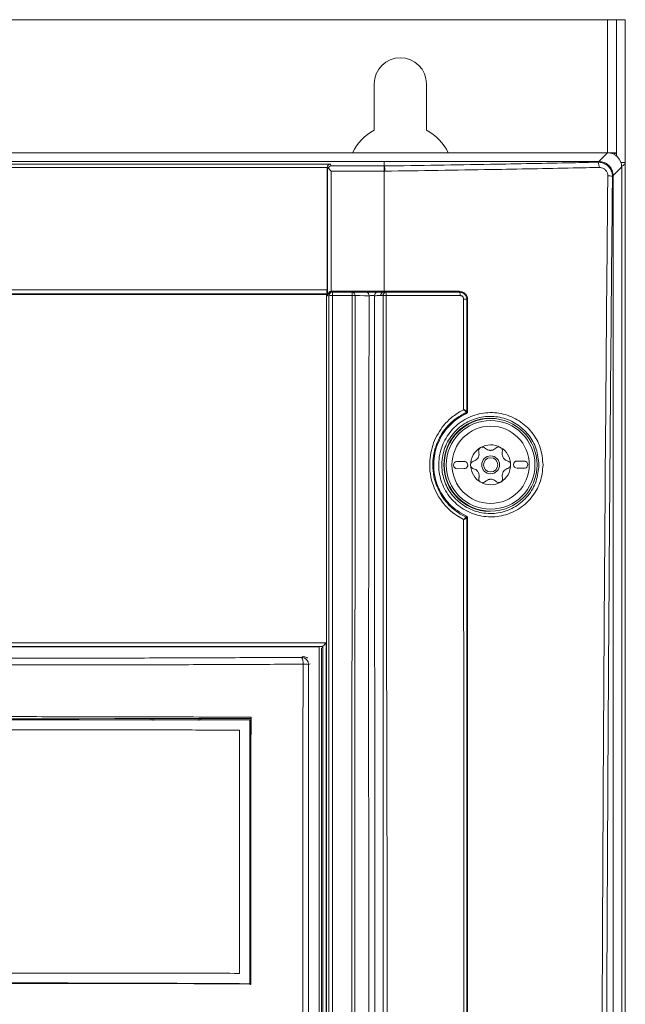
# Model space of a CAD drawing. Header units: millimetres. Extents: x 59 to 833, y 56 to 506.
# Tile 30 of 34: x 413 to 498, y 369 to 506. Entities that reach past the tile are written whole.
import ezdxf

# ---------------------------------------------------------------- set-up
doc = ezdxf.new("R2010")
doc.units = ezdxf.units.MM
doc.header["$LTSCALE"] = 2

msp = doc.modelspace()

# ---------------------------------------------------------------- linework, layer by layer
at = {"color": 7, "linetype": 'Continuous', "lineweight": 15}
for p, q in [((495.03, 506.5), (327, 506.5)), ((496.3, 506.5), (495.03, 506.5)), ((497.52, 506.5), (496.3, 506.5)), ((496.3, 506.5), (496.3, 487.85)), ((497.52, 506.5), (497.52, 486.5)), ((462.36, 497.5), (462.36, 491.04)), ((469.68, 491.04), (469.68, 497.5)), ((495.03, 487.85), (327, 487.85)), ((493.83, 486.65), (495.03, 487.85)), ((496.3, 487.85), (495.03, 487.85)), ((496.3, 487.4), (496.3, 487.85)), ((463.77, 486.65), (358.27, 486.65)), ((365.8, 486.25), (456.23, 486.25)), ((455.76, 485.79), (366.28, 485.79)), ((455.75, 468.64), (455.75, 485.7)), ((455.81, 485.48), (455.75, 485.7)), ((456.23, 486.25), (456.3, 486.01)), ((456.3, 486.01), (463.72, 486.01)), ((463.72, 486.01), (463.77, 486.01)), ((493.83, 486.65), (463.77, 486.65)), ((497.02, 485.87), (495.82, 484.67)), ((496.92, 486.5), (497.52, 486.5)), ((497.02, 256.22), (497.02, 485.87)), ((497.52, 486.5), (497.52, 76.5)), ((463.77, 485.28), (456.31, 485.28)), ((463.77, 468.45), (463.77, 485.28)), ((463.86, 485.28), (463.77, 485.28)), ((463.77, 485.28), (463.77, 485.28)), ((495.82, 484.67), (495.81, 484.82)), ((495.82, 256.22), (495.82, 484.67)), ((366.29, 468.64), (455.75, 468.64)), ((455.73, 468.11), (366.3, 468.11)), ((455.69, 468), (366.35, 468)), ((455.69, 468), (455.73, 468.11)), ((455.69, 307.15), (455.69, 468)), ((456, 467.84), (455.82, 467.81)), ((456, 307.65), (456, 467.84)), ((456.43, 468.33), (456.27, 468.31)), ((456.32, 468.45), (456.35, 468.45)), ((456.35, 468.45), (463.77, 468.45)), ((456.5, 467.86), (456.5, 468.34)), ((456.5, 468.34), (459.28, 468.34)), ((456.5, 467.86), (456.5, 307.68)), ((459.28, 467.86), (456.5, 467.86)), ((459.2, 307.68), (459.28, 467.86)), ((459.28, 467.86), (459.28, 468.34)), ((463.01, 468.32), (462.78, 468.32)), ((463.01, 468.32), (463.54, 468.33)), ((463.6, 467.85), (463.27, 467.85)), ((463.64, 468.33), (463.53, 468.33)), ((463.77, 468.45), (463.77, 468.45)), ((463.97, 468.33), (474.31, 468.32)), ((475.23, 451.49), (475.23, 451.49)), ((475.31, 451.63), (475.31, 451.63)), ((475.31, 451.62), (475.31, 451.62)), ((478.46, 450.64), (478.46, 450.7)), ((474.95, 444.62), (473.95, 444.61)), ((483.35, 444.68), (482.35, 444.68)), ((473.96, 443.61), (474.96, 443.62)), ((482.36, 443.68), (483.36, 443.68)), ((478.46, 437.6), (478.46, 437.65)), ((475.23, 436.81), (475.23, 436.81)), ((366.4, 419.21), (455.64, 419.21)), ((455.14, 418.68), (366.9, 418.68)), ((454.65, 418.67), (367.41, 418.66)), ((454.65, 307.93), (454.65, 418.67)), ((455.14, 418.68), (455.08, 418.53)), ((455.14, 307.46), (455.14, 418.68)), ((455.64, 419.21), (455.64, 307.34)), ((431.06, 408.61), (431.06, 408.61)), ((431.06, 408.43), (431.06, 408.61)), ((431.39, 408.32), (431.39, 408.61)), ((437.79, 408.63), (437.79, 408.34)), ((438.06, 408.63), (438.06, 408.62)), ((438.06, 408.62), (438.06, 408.43)), ((444.95, 408.43), (445, 408.36)), ((445.11, 408.79), (445.08, 408.64)), ((443.49, 372.92), (443.5, 406.99)), ((443.5, 406.99), (443.49, 372.91)), ((443.5, 406.99), (443.5, 406.99)), ((444.93, 371.47), (444.98, 371.29))]:
    msp.add_line(p, q, dxfattribs=at)
at = {"color": 8, "linetype": 'Continuous', "lineweight": 15}
for p, q in [((495.03, 506.5), (495.03, 487.85)), ((456.35, 468.45), (456.35, 468.32)), ((472.69, 468.45), (474.29, 468.45)), ((454.98, 307.75), (454.98, 418.53)), ((452.18, 417.18), (452.39, 417.29)), ((453.39, 416.29), (453.17, 416.18))]:
    msp.add_line(p, q, dxfattribs=at)
at = {"color": 7, "linetype": 'Continuous', "lineweight": 15, "flags": 128}
for points in [[(463.77, 486.65), (463.77, 486.28), (463.77, 486.01)], [(493.72, 486.54), (493.73, 486.56), (493.78, 486.61), (493.83, 486.65)], [(495.82, 484.67), (495.77, 484.62), (495.72, 484.57)], [(459.28, 468.34), (459.71, 468.33), (460.39, 468.33), (461.1, 468.32), (461.25, 468.32)], [(461.64, 467.84), (461.01, 467.84), (460.34, 467.85), (460.09, 467.85), (459.67, 467.85)], [(391.06, 408.6), (396.06, 408.59), (401.06, 408.59), (406.06, 408.58), (411.06, 408.58), (416.06, 408.59), (421.06, 408.59), (426.06, 408.6), (431.06, 408.61)], [(431.06, 408.61), (431.94, 408.62), (432.81, 408.62), (433.69, 408.62), (434.56, 408.62), (435.44, 408.62), (436.31, 408.63), (437.19, 408.63), (438.06, 408.63)], [(438.06, 408.62), (438.94, 408.63), (439.82, 408.63), (440.69, 408.63), (441.57, 408.63), (442.45, 408.64), (443.32, 408.64), (444.2, 408.64), (445.08, 408.64)], [(445, 408.36), (445, 397.05), (444.99, 385.73), (444.98, 371.29)], [(445.08, 408.64), (445.07, 397.39), (445.06, 386.13), (445.06, 371.37)]]:
    msp.add_lwpolyline(points, dxfattribs=at)
at = {"color": 8, "linetype": 'Continuous', "lineweight": 15, "flags": 128}
msp.add_lwpolyline([(459.67, 467.85), (459.67, 466.85), (459.67, 462.86)], dxfattribs=at)
at = {"color": 7, "linetype": 'Continuous', "lineweight": 15}
for radius in [6.5, 6.21, 5.41, 1.25, 1]:
    msp.add_circle((478.66, 444.15), radius, dxfattribs=at)
for centre, radius, start, end in [((466.02, 497.5), 3.66, 0, 180), ((466.02, 484.5), 7.5, 119.2251, 153.4227), ((466.02, 484.5), 7.5, 26.5773, 60.7749), ((492.42, 485.91), 1.44, 355.8389, 25.8979), ((495.15, 482), 2.63, 77.4734, 91.7859), ((456.38, 465.46), 2.41, 87.1708, 99.0901), ((456.5, 467.84), 0.5, 90, 98.0595), ((459.22, 467.89), 0.448, 355.12, 82.3278), ((459.31, 461.77), 6.1, 86.6104, 90.2466), ((461.19, 467.88), 0.449, 354.8308, 82.2703), ((462.85, 467.88), 0.446, 98.3869, 185.4361), ((463.71, 467.89), 0.444, 98.3251, 184.9997), ((464.04, 467.89), 0.444, 98.2977, 184.8446), ((463.97, 462.8), 5.07, 89.3229, 94.2432), ((463, 467.98), 1.03, 353.9048, 19.9762), ((474.56, 468.41), 0.264, 172.8649, 203.792), ((473.5, 467.97), 0.884, 352.9041, 23.6362), ((474.98, 465.93), 1.44, 76.5303, 93.896), ((475.42, 467.72), 0.43, 256.5265, 273.8789), ((475.17, 451.63), 0.148, 295.5803, 359.8539), ((475.17, 451.62), 0.15, 295.0495, 0.0024), ((475.41, 452.07), 0.462, 257.5424, 273.6371), ((478.66, 444.15), 6.55, 91.7491, 268.2509), ((478.66, 444.15), 2.8, 60.4448, 120.4448), ((478.66, 444.15), 2.8, 120.4448, 180.4448), ((478.66, 444.15), 2.03, 87.9537, 92.9359), ((478.63, 447.24), 1.07, 265.6952, 275.1944), ((478.66, 444.15), 2.8, 0.4448, 60.4448), ((473.96, 444.11), 0.5, 90.4448, 270.4448), ((474.96, 444.12), 0.5, 270.4448, 90.4448), ((478.66, 444.15), 2.8, 180.4448, 240.4448), ((478.66, 444.15), 2.03, 147.9537, 152.9359), ((475.97, 445.67), 1.07, 325.6952, 335.1944), ((478.66, 444.15), 2.8, 300.4448, 0.4448), ((478.66, 444.15), 2.03, 27.9537, 32.9359), ((481.32, 445.71), 1.07, 205.6952, 215.1944), ((482.36, 444.18), 0.5, 90.4448, 270.4448), ((483.36, 444.18), 0.5, 270.4448, 90.4448), ((478.66, 444.15), 2.03, 207.9537, 212.9359), ((475.99, 442.58), 1.07, 25.6952, 35.1944), ((478.66, 444.15), 2.03, 327.9537, 332.9359), ((481.35, 442.62), 1.07, 145.6952, 155.1944), ((478.66, 444.15), 2.8, 240.4448, 300.4448), ((478.66, 444.15), 2.03, 267.9537, 272.9359), ((478.68, 441.06), 1.07, 85.6952, 95.1944), ((475.17, 436.67), 0.15, 359.9933, 64.8305), ((475.17, 436.67), 0.15, 0.0041, 64.9509), ((475.41, 437.17), 0.508, 258.6671, 273.2641), ((451.09, 416.43), 1.32, 351.2303, 34.5648), ((452.17, 416.18), 1, 0.138, 89.8832), ((452.53, 412.03), 4.2, 81.2545, 91.9294)]:
    msp.add_arc(centre, radius, start, end, dxfattribs=at)
at = {"color": 8, "linetype": 'Continuous', "lineweight": 15}
for centre, radius, start, end in [((456.5, 467.84), 0.5, 98.0759, 179.9124), ((475.27, 469.05), 18.96, 181.814, 182.2249)]:
    msp.add_arc(centre, radius, start, end, dxfattribs=at)
at = {"color": 7, "linetype": 'Continuous', "lineweight": 15}
for centre, major_axis, ratio, start_param, end_param in [((495, 485.84), (-1.43, -1.43), 0.985904, 2.363293, 3.919893), ((456.25, 485.7), (-0.108, 0.496), 0.98541, 1.183275, 1.353237), ((456.23, 485.76), (0.313, 0.417), 0.882899, 0.705626, 2.100347), ((455.73, 468.61), (0.001, 0.5), 0.034865, 3.233245, 4.769135), ((455.64, 419.18), (0.5, 0.5), 0.028346, 1.542458, 3.078348), ((452.46, 416.49), (0.603, 0.529), 0.997241, 0.055685, 0.849211)]:
    msp.add_ellipse(centre, major_axis=major_axis, ratio=ratio, start_param=start_param, end_param=end_param, dxfattribs=at)
for points, knots in [([(496.3, 487.85), (496.21, 487.84), (496.09, 487.83), (495.98, 487.64), (495.96, 487.61)], [0, 0, 0, 0, 0.828172, 1, 1, 1, 1]), ([(455.93, 485.76), (455.93, 485.76), (455.88, 485.71), (455.83, 485.62), (455.81, 485.52), (455.81, 485.48), (455.81, 485.48)], [0, 0, 0, 0, 0.033693, 0.610173, 0.989273, 1, 1, 1, 1]), ([(455.82, 467.81), (455.82, 469.25), (455.82, 472.36), (455.82, 477.15), (455.81, 481.61), (455.81, 484.38), (455.81, 485.48)], [0, 0, 0, 0, 0.2438523, 0.5285483, 0.8132467, 1, 1, 1, 1]), ([(455.93, 485.76), (455.98, 485.82), (456.09, 485.95), (456.23, 486), (456.3, 486.01), (456.3, 486.01)], [0, 0, 0, 0, 0.4745173, 0.9915435, 1, 1, 1, 1]), ([(456.31, 485.28), (456.31, 485.28), (456.24, 485.37), (456.1, 485.54), (455.99, 485.69), (455.93, 485.76)], [0, 0, 0, 0, 0.008581, 0.49849, 1, 1, 1, 1]), ([(463.72, 486.01), (463.72, 486.01), (463.73, 486), (463.74, 485.94), (463.75, 485.77), (463.76, 485.55), (463.77, 485.37), (463.77, 485.28)], [0, 0, 0, 0, 0.015295, 0.262461, 0.508492, 0.754239, 1, 1, 1, 1]), ([(463.77, 486.01), (468.73, 486.08), (477.53, 486.21), (487.5, 486.41), (492.51, 486.51), (493.72, 486.54)], [0, 0, 0, 0, 0.4950225, 0.8786834, 1, 1, 1, 1]), ([(463.77, 486.01), (463.78, 485.99), (463.8, 485.95), (463.83, 485.78), (463.85, 485.55), (463.85, 485.37), (463.86, 485.28)], [0, 0, 0, 0, 0.250017, 0.500002, 0.749999, 1, 1, 1, 1]), ([(493.86, 485.81), (492.65, 485.78), (487.63, 485.67), (477.64, 485.48), (468.83, 485.35), (463.86, 485.28)], [0, 0, 0, 0, 0.121316, 0.504977, 1, 1, 1, 1]), ([(493.72, 486.54), (493.91, 486.52), (494.31, 486.49), (494.87, 486.22), (495.34, 485.79), (495.66, 485.21), (495.7, 484.78), (495.72, 484.57)], [0, 0, 0, 0, 0.183637, 0.385636, 0.587876, 0.79473, 1, 1, 1, 1]), ([(495.81, 484.82), (495.76, 485.06), (495.66, 485.55), (495.2, 486.14), (494.57, 486.56), (494.08, 486.62), (493.83, 486.65)], [0, 0, 0, 0, 0.249999, 0.500003, 0.750001, 1, 1, 1, 1]), ([(495.07, 484.63), (495.06, 484.76), (495.03, 485.02), (494.84, 485.36), (494.56, 485.63), (494.22, 485.79), (493.97, 485.8), (493.86, 485.81)], [0, 0, 0, 0, 0.204794, 0.409872, 0.610865, 0.813544, 1, 1, 1, 1]), ([(496.99, 485.98), (497.07, 486.01), (497.34, 486.15), (497.49, 486.32), (497.51, 486.46), (497.52, 486.5)], [0, 0, 0, 0, 0.2156762, 0.7650069, 1, 1, 1, 1]), ([(456.31, 485.28), (456.31, 484.26), (456.31, 481.56), (456.32, 477.19), (456.32, 472.6), (456.32, 469.69), (456.32, 468.45)], [0, 0, 0, 0, 0.181643, 0.4807, 0.77976, 1, 1, 1, 1]), ([(494.12, 270.44), (494.11, 278.65), (494.11, 303.28), (494.17, 336.12), (494.31, 377.15), (494.52, 418.17), (494.81, 456.72), (495.01, 478.86), (495.07, 484.63)], [0, 0, 0, 0, 0.114875, 0.344632, 0.459507, 0.689264, 0.919022, 1, 1, 1, 1]), ([(495.72, 484.57), (495.66, 478.8), (495.46, 456.67), (495.17, 418.12), (494.95, 377.12), (494.81, 336.1), (494.75, 303.27), (494.75, 278.65), (494.75, 270.44)], [0, 0, 0, 0, 0.080978, 0.310736, 0.540493, 0.655368, 0.885125, 1, 1, 1, 1]), ([(462.41, 467.84), (462.41, 453.99), (462.41, 425.22), (462.45, 381.51), (462.46, 336.73), (462.67, 305.69), (462.44, 288.4), (462.12, 284.87), (461.4, 281.44), (460.02, 278.23), (458.25, 275.27), (456.06, 271.96), (453.78, 268.11), (451.2, 263.87), (448.7, 260.04), (445.64, 257.16), (442.56, 255.88), (439.79, 255.61), (434.53, 255.68), (424.93, 255.59), (416.09, 255.6), (410.98, 255.61)], [0, 0, 0, 0, 0.166079, 0.344991, 0.523901, 0.70281, 0.716952, 0.731094, 0.745147, 0.758851, 0.772659, 0.786476, 0.806359, 0.82624, 0.846067, 0.86097, 0.875896, 0.884989, 0.894134, 0.938897, 1, 1, 1, 1]), ([(464.03, 467.87), (464.05, 448.51), (464.08, 411.26), (464.27, 356.04), (463.76, 318.33), (464.19, 296.7), (464.51, 291.16), (464.68, 285.63), (464.45, 280.12), (463.75, 275.35), (462.43, 271.45), (459.91, 267.19), (456.55, 261.68), (453.55, 257.28), (452.06, 255.07)], [0, 0, 0, 0, 0.269126, 0.517925, 0.766723, 0.792322, 0.818054, 0.843705, 0.869143, 0.894495, 0.910229, 0.926005, 0.963024, 1, 1, 1, 1]), ([(455.82, 467.81), (455.82, 467.81), (455.83, 467.87), (455.84, 468.01), (455.92, 468.2), (456.05, 468.35), (456.15, 468.41), (456.24, 468.44), (456.28, 468.45), (456.32, 468.45)], [0, 0, 0, 0, 0.005104, 0.210719, 0.504966, 0.716542, 0.860319, 0.878961, 1, 1, 1, 1]), ([(456.28, 468.31), (456.25, 468.3), (456.22, 468.3), (456.16, 468.28), (456.05, 468.23), (455.92, 468.11), (455.85, 467.97), (455.83, 467.86), (455.82, 467.81), (455.82, 467.81)], [0, 0, 0, 0, 0.0703504, 0.0900663, 0.2421262, 0.4659046, 0.777114, 0.9946141, 1, 1, 1, 1]), ([(462.79, 468.32), (462.77, 468.32), (462.68, 468.32), (462.48, 468.32), (462.16, 468.32), (461.82, 468.32), (461.49, 468.32), (461.33, 468.32), (461.25, 468.32)], [0, 0, 0, 0, 0.0335461, 0.2267533, 0.4199356, 0.6132115, 0.8066043, 1, 1, 1, 1]), ([(461.88, 288.3), (461.88, 288.3), (461.88, 288.7), (461.86, 290.7), (461.8, 306.85), (461.65, 337.52), (461.59, 381.51), (461.56, 425.21), (461.62, 453.99), (461.64, 467.84)], [0, 0, 0, 0, 0, 0.006703, 0.033512, 0.269701, 0.519103, 0.768506, 1, 1, 1, 1]), ([(461.64, 467.84), (461.68, 467.84), (461.76, 467.84), (461.92, 467.85), (462.09, 467.85), (462.26, 467.85), (462.36, 467.84), (462.4, 467.84), (462.41, 467.84)], [0, 0, 0, 0, 0.1935487, 0.3869145, 0.5800784, 0.7731823, 0.9664378, 1, 1, 1, 1]), ([(463.27, 467.85), (463.06, 467.85), (462.77, 467.84), (462.48, 467.84), (462.41, 467.84)], [0, 0, 0, 0, 0.734272, 1, 1, 1, 1]), ([(463.61, 279.05), (463.61, 279.05), (463.61, 286.78), (463.6, 312.44), (463.62, 356.03), (463.61, 411.25), (463.6, 448.5), (463.6, 467.85)], [0, 0, 0, 0, 0, 0.122769, 0.407426, 0.692082, 1, 1, 1, 1]), ([(463.65, 468.33), (463.73, 468.33), (463.84, 468.33), (463.94, 468.33), (463.97, 468.33)], [0, 0, 0, 0, 0.738003, 1, 1, 1, 1]), ([(463.77, 468.45), (463.87, 468.45), (464.36, 468.45), (466.45, 468.45), (469.32, 468.45), (471.8, 468.45), (472.69, 468.45)], [0, 0, 0, 0, 0.033383, 0.166916, 0.701057, 1, 1, 1, 1]), ([(463.77, 468.45), (463.77, 468.44), (463.77, 468.4), (463.77, 468.36), (463.77, 468.34), (463.77, 468.33), (463.77, 468.33)], [0, 0, 0, 0, 0.321627, 0.643358, 0.965419, 1, 1, 1, 1]), ([(474.38, 467.86), (474.05, 467.86), (472.4, 467.86), (468.95, 467.86), (465.83, 467.87), (464.03, 467.87)], [0, 0, 0, 0, 0.095847, 0.479238, 1, 1, 1, 1]), ([(474.29, 468.45), (474.42, 468.43), (474.68, 468.41), (475.03, 468.21), (475.29, 467.92), (475.42, 467.59), (475.44, 467.38), (475.44, 467.3)], [0, 0, 0, 0, 0.215849, 0.431778, 0.645929, 0.858157, 1, 1, 1, 1]), ([(474.31, 468.32), (474.43, 468.31), (474.65, 468.29), (474.95, 468.12), (475.18, 467.86), (475.3, 467.58), (475.31, 467.4), (475.31, 467.32)], [0, 0, 0, 0, 0.215057, 0.430801, 0.645226, 0.857891, 1, 1, 1, 1]), ([(474.88, 467.36), (474.88, 467.4), (474.87, 467.49), (474.81, 467.63), (474.7, 467.76), (474.55, 467.84), (474.44, 467.85), (474.38, 467.86)], [0, 0, 0, 0, 0.141869, 0.354053, 0.568161, 0.784099, 1, 1, 1, 1]), ([(474.88, 451.87), (474.88, 452.85), (474.88, 458.01), (474.88, 463.17), (474.88, 467.36)], [0, 0, 0, 0, 0.188069, 1, 1, 1, 1]), ([(475.31, 467.32), (475.31, 463.13), (475.31, 457.9), (475.31, 452.67), (475.31, 451.63)], [0, 0, 0, 0, 0.800773, 1, 1, 1, 1]), ([(475.44, 467.3), (475.44, 463.11), (475.44, 457.88), (475.44, 452.65), (475.44, 451.61)], [0, 0, 0, 0, 0.801457, 1, 1, 1, 1]), ([(459.67, 462.86), (459.67, 457.54), (459.67, 430.91), (459.66, 385.02), (459.66, 344.46), (459.66, 325.2)], [0, 0, 0, 0, 0.116042, 0.58021, 1, 1, 1, 1]), ([(474.88, 436.48), (474.56, 436.66), (473.39, 437.3), (471.71, 438.94), (470.54, 441.2), (470.03, 443.67), (470.2, 446.22), (471.35, 448.9), (473.05, 450.82), (474.38, 451.59), (474.88, 451.87)], [0, 0, 0, 0, 0.058431, 0.210401, 0.360748, 0.452574, 0.604067, 0.755531, 0.908155, 1, 1, 1, 1]), ([(475.23, 451.49), (474.69, 451.19), (473.36, 450.45), (471.72, 448.6), (470.63, 446.07), (470.47, 443.67), (470.95, 441.35), (472.05, 439.21), (473.69, 437.62), (474.86, 437), (475.23, 436.81)], [0, 0, 0, 0, 0.101346, 0.250533, 0.39856, 0.546565, 0.63625, 0.783055, 0.931426, 1, 1, 1, 1]), ([(475.27, 451.34), (475.25, 451.33), (474.42, 450.94), (472.92, 449.88), (471.34, 447.66), (470.69, 445.39), (470.66, 443.07), (471.26, 440.81), (472.81, 438.43), (474.42, 437.45), (475.27, 436.94)], [0, 0, 0, 0, 0.004041, 0.154205, 0.303234, 0.45232, 0.541713, 0.688212, 0.835657, 1, 1, 1, 1]), ([(486, 444.14), (485.93, 443.32), (485.85, 442.49), (485.3, 440.93), (484.46, 439.44), (482.55, 437.79), (480.21, 436.88), (477.72, 436.79), (475.36, 437.51), (473.36, 438.97), (471.95, 441), (471.37, 443.11), (471.38, 445.28), (471.99, 447.41), (473.46, 449.46), (475.54, 450.91), (477.96, 451.57), (480.44, 451.39), (482.72, 450.42), (484.53, 448.76), (485.77, 446.59), (485.92, 444.96), (486, 444.14)], [0, 0, 0, 0, 0.0533541, 0.0540429, 0.1086903, 0.1634842, 0.2178945, 0.2716311, 0.3247347, 0.3774972, 0.4302771, 0.4830399, 0.5170707, 0.5711791, 0.6257039, 0.6803255, 0.7346581, 0.788401, 0.8414827, 0.8941304, 0.9468108, 1, 1, 1, 1]), ([(475.23, 451.49), (475.23, 451.5), (475.22, 451.53), (475.17, 451.6), (475.08, 451.69), (475.01, 451.77), (474.95, 451.82), (474.92, 451.84), (474.9, 451.86), (474.89, 451.87), (474.88, 451.87), (474.88, 451.87)], [0, 0, 0, 0, 0.206017, 0.406998, 0.620925, 0.853069, 0.864235, 0.942438, 0.975335, 0.993791, 1, 1, 1, 1]), ([(474.88, 451.87), (474.89, 451.87), (474.89, 451.87), (474.9, 451.87), (474.93, 451.85), (474.96, 451.84), (475.03, 451.81), (475.12, 451.76), (475.23, 451.7), (475.3, 451.65), (475.31, 451.63), (475.31, 451.63)], [0, 0, 0, 0, 0.0062094, 0.0248051, 0.0578071, 0.1357105, 0.1485316, 0.3790472, 0.5930389, 0.7940564, 1, 1, 1, 1]), ([(475.27, 451.34), (475.28, 451.35), (475.32, 451.37), (475.38, 451.42), (475.43, 451.51), (475.44, 451.58), (475.44, 451.61)], [0, 0, 0, 0, 0.109558, 0.408011, 0.703919, 1, 1, 1, 1]), ([(485.42, 444.11), (485.35, 444.88), (485.2, 446.39), (484.05, 448.42), (482.37, 449.96), (480.25, 450.87), (477.94, 451.03), (475.68, 450.41), (473.75, 449.07), (472.38, 447.16), (471.81, 445.17), (471.8, 443.15), (472.35, 441.19), (473.66, 439.3), (475.52, 437.94), (477.72, 437.26), (480.03, 437.35), (482.21, 438.2), (483.97, 439.74), (485.18, 441.79), (485.34, 443.34), (485.42, 444.11)], [0, 0, 0, 0, 0.053143, 0.105762, 0.158356, 0.211406, 0.265147, 0.319504, 0.374165, 0.428729, 0.482864, 0.5169, 0.569654, 0.622412, 0.675156, 0.728258, 0.782019, 0.836474, 0.891312, 0.945981, 1, 1, 1, 1]), ([(477, 445.96), (477.02, 445.84), (477.06, 445.62), (477, 445.37), (476.95, 445.25), (476.94, 445.23)], [0, 0, 0, 0, 0.471286, 0.910052, 1, 1, 1, 1]), ([(477.24, 446.56), (477.23, 446.56), (477.17, 446.52), (477.08, 446.44), (477, 446.28), (476.97, 446.11), (476.99, 446.01), (477, 445.96)], [0, 0, 0, 0, 0.037506, 0.282662, 0.528339, 0.778938, 1, 1, 1, 1]), ([(477.88, 446.48), (477.84, 446.52), (477.74, 446.6), (477.56, 446.64), (477.39, 446.63), (477.28, 446.58), (477.24, 446.56)], [0, 0, 0, 0, 0.264887, 0.530065, 0.787636, 1, 1, 1, 1]), ([(478.55, 446.18), (478.44, 446.19), (478.22, 446.23), (478, 446.37), (477.9, 446.46), (477.88, 446.48)], [0, 0, 0, 0, 0.446533, 0.891927, 1, 1, 1, 1]), ([(479.4, 446.49), (479.31, 446.42), (479.13, 446.27), (478.89, 446.19), (478.75, 446.18), (478.73, 446.18)], [0, 0, 0, 0, 0.471266, 0.910048, 1, 1, 1, 1]), ([(480.04, 446.58), (480.03, 446.59), (479.97, 446.62), (479.85, 446.66), (479.68, 446.65), (479.52, 446.6), (479.43, 446.53), (479.4, 446.49)], [0, 0, 0, 0, 0.037512, 0.282659, 0.528345, 0.778915, 1, 1, 1, 1]), ([(480.29, 445.98), (480.3, 446.04), (480.32, 446.16), (480.27, 446.34), (480.17, 446.49), (480.08, 446.55), (480.04, 446.58)], [0, 0, 0, 0, 0.264877, 0.530075, 0.787659, 1, 1, 1, 1]), ([(480.36, 445.25), (480.32, 445.36), (480.24, 445.57), (480.25, 445.83), (480.29, 445.96), (480.29, 445.98)], [0, 0, 0, 0, 0.446519, 0.891937, 1, 1, 1, 1]), ([(476.25, 444.64), (476.19, 444.62), (476.08, 444.58), (475.95, 444.45), (475.87, 444.29), (475.86, 444.18), (475.86, 444.13)], [0, 0, 0, 0, 0.264885, 0.530085, 0.787657, 1, 1, 1, 1]), ([(475.86, 444.13), (475.86, 444.12), (475.86, 444.05), (475.89, 443.93), (475.98, 443.78), (476.11, 443.67), (476.21, 443.63), (476.26, 443.61)], [0, 0, 0, 0, 0.037518, 0.282682, 0.528355, 0.778936, 1, 1, 1, 1]), ([(476.85, 445.07), (476.78, 444.98), (476.63, 444.81), (476.41, 444.69), (476.28, 444.65), (476.25, 444.64)], [0, 0, 0, 0, 0.446553, 0.891949, 1, 1, 1, 1]), ([(481.06, 444.68), (480.95, 444.72), (480.74, 444.8), (480.54, 444.97), (480.47, 445.08), (480.45, 445.1)], [0, 0, 0, 0, 0.471283, 0.910032, 1, 1, 1, 1]), ([(481.46, 444.17), (481.46, 444.18), (481.46, 444.24), (481.43, 444.37), (481.34, 444.52), (481.21, 444.63), (481.11, 444.66), (481.06, 444.68)], [0, 0, 0, 0, 0.037518, 0.282682, 0.528354, 0.778935, 1, 1, 1, 1]), ([(481.07, 443.65), (481.12, 443.67), (481.24, 443.72), (481.37, 443.85), (481.45, 444.01), (481.45, 444.12), (481.46, 444.17)], [0, 0, 0, 0, 0.264905, 0.53008, 0.787654, 1, 1, 1, 1]), ([(476.26, 443.61), (476.37, 443.57), (476.58, 443.5), (476.77, 443.32), (476.85, 443.21), (476.86, 443.2)], [0, 0, 0, 0, 0.4712626, 0.9100333, 1, 1, 1, 1]), ([(476.95, 443.04), (476.99, 442.94), (477.07, 442.72), (477.06, 442.47), (477.03, 442.34), (477.02, 442.31)], [0, 0, 0, 0, 0.44652, 0.891938, 1, 1, 1, 1]), ([(480.32, 442.34), (480.3, 442.45), (480.26, 442.67), (480.32, 442.93), (480.37, 443.05), (480.38, 443.07)], [0, 0, 0, 0, 0.471287, 0.910052, 1, 1, 1, 1]), ([(480.47, 443.22), (480.54, 443.31), (480.68, 443.49), (480.91, 443.6), (481.04, 443.64), (481.07, 443.65)], [0, 0, 0, 0, 0.4465379, 0.8919468, 1, 1, 1, 1]), ([(477.02, 442.31), (477.01, 442.25), (477, 442.13), (477.05, 441.95), (477.14, 441.8), (477.24, 441.74), (477.28, 441.71)], [0, 0, 0, 0, 0.264877, 0.530075, 0.78766, 1, 1, 1, 1]), ([(477.28, 441.71), (477.28, 441.71), (477.34, 441.68), (477.46, 441.64), (477.64, 441.64), (477.8, 441.7), (477.88, 441.77), (477.92, 441.8)], [0, 0, 0, 0, 0.037515, 0.282664, 0.528353, 0.778938, 1, 1, 1, 1]), ([(477.92, 441.8), (478.01, 441.88), (478.18, 442.02), (478.43, 442.1), (478.56, 442.12), (478.59, 442.12)], [0, 0, 0, 0, 0.471263, 0.910044, 1, 1, 1, 1]), ([(478.76, 442.12), (478.87, 442.1), (479.1, 442.06), (479.31, 441.93), (479.41, 441.83), (479.43, 441.81)], [0, 0, 0, 0, 0.446536, 0.891928, 1, 1, 1, 1]), ([(479.43, 441.81), (479.48, 441.78), (479.57, 441.7), (479.75, 441.65), (479.93, 441.66), (480.03, 441.71), (480.08, 441.73)], [0, 0, 0, 0, 0.264887, 0.530067, 0.787637, 1, 1, 1, 1]), ([(480.08, 441.73), (480.08, 441.74), (480.14, 441.77), (480.23, 441.86), (480.32, 442.01), (480.35, 442.18), (480.33, 442.29), (480.32, 442.34)], [0, 0, 0, 0, 0.0375072, 0.2826634, 0.5283394, 0.7789382, 1, 1, 1, 1]), ([(474.88, 436.48), (474.89, 436.49), (474.89, 436.49), (474.9, 436.5), (474.93, 436.52), (474.95, 436.54), (475.01, 436.59), (475.08, 436.66), (475.17, 436.74), (475.22, 436.79), (475.23, 436.8), (475.23, 436.81)], [0, 0, 0, 0, 0.006198, 0.024601, 0.057695, 0.136701, 0.14647, 0.380476, 0.594127, 0.794498, 1, 1, 1, 1]), ([(475.31, 436.67), (475.31, 436.67), (475.3, 436.67), (475.23, 436.64), (475.13, 436.59), (475.03, 436.55), (474.96, 436.52), (474.93, 436.51), (474.9, 436.49), (474.89, 436.49), (474.89, 436.49), (474.88, 436.48)], [0, 0, 0, 0, 0.205394, 0.405773, 0.619526, 0.851827, 0.863389, 0.942058, 0.975251, 0.993813, 1, 1, 1, 1]), ([(474.89, 324.48), (474.89, 328.68), (474.89, 349.68), (474.89, 379.08), (474.89, 412.21), (474.88, 428.54), (474.88, 436.48)], [0, 0, 0, 0, 0.1124374, 0.5622063, 0.787083, 1, 1, 1, 1]), ([(475.44, 436.66), (475.44, 436.68), (475.44, 436.72), (475.42, 436.8), (475.36, 436.89), (475.3, 436.92), (475.27, 436.94)], [0, 0, 0, 0, 0.114127, 0.408306, 0.704197, 1, 1, 1, 1]), ([(475.31, 436.67), (475.31, 428.66), (475.31, 412.26), (475.31, 379.43), (475.31, 354.24), (475.31, 333.24), (475.31, 328.67), (475.31, 324.47)], [0, 0, 0, 0, 0.214458, 0.438894, 0.877862, 0.887783, 1, 1, 1, 1]), ([(475.44, 436.66), (475.44, 428.65), (475.44, 412.25), (475.44, 379.06), (475.44, 349.67), (475.44, 328.67), (475.44, 324.47)], [0, 0, 0, 0, 0.214458, 0.438895, 0.887783, 1, 1, 1, 1]), ([(369.86, 417.18), (373.09, 417.16), (379.54, 417.13), (389.38, 417.09), (399.31, 417.07), (409.57, 417.06), (420.1, 417.07), (430.87, 417.09), (441.59, 417.13), (448.64, 417.16), (452.18, 417.18)], [0, 0, 0, 0, 0.119179, 0.238359, 0.358878, 0.479397, 0.609334, 0.739699, 0.869635, 1, 1, 1, 1]), ([(452.39, 416.23), (448.85, 416.21), (441.76, 416.17), (430.99, 416.14), (420.16, 416.12), (410.12, 416.11), (400.92, 416.12), (391.49, 416.14), (381.03, 416.17), (373.44, 416.21), (369.64, 416.23)], [0, 0, 0, 0, 0.1301512, 0.2603024, 0.3904536, 0.5206049, 0.621033, 0.721461, 0.8607305, 1, 1, 1, 1]), ([(452.38, 308.71), (452.38, 315.81), (452.36, 337.29), (452.35, 373.15), (452.38, 401.87), (452.39, 416.23)], [0, 0, 0, 0, 0.1982192, 0.5991106, 1, 1, 1, 1]), ([(453.17, 416.18), (453.16, 401.83), (453.13, 373.12), (453.14, 337.18), (453.16, 315.61), (453.16, 308.41)], [0, 0, 0, 0, 0.399811, 0.799621, 1, 1, 1, 1]), ([(377.04, 408.78), (380.57, 408.79), (387.64, 408.83), (398.64, 408.86), (409.99, 408.88), (421.68, 408.87), (433.43, 408.85), (441.21, 408.81), (445.11, 408.79)], [0, 0, 0, 0, 0.156743, 0.31399, 0.483856, 0.654363, 0.826846, 1, 1, 1, 1]), ([(444.95, 408.43), (441.42, 408.43), (434.35, 408.43), (423.38, 408.43), (412.09, 408.43), (400.49, 408.43), (388.84, 408.42), (381.12, 408.41), (377.26, 408.41)], [0, 0, 0, 0, 0.157692, 0.31589, 0.485311, 0.655362, 0.827352, 1, 1, 1, 1]), ([(444.93, 371.47), (444.93, 375.24), (444.93, 382.78), (444.94, 395.1), (444.94, 403.65), (444.95, 408.43)], [0, 0, 0, 0, 0.306092, 0.612182, 1, 1, 1, 1]), ([(445.11, 408.79), (445.1, 405.04), (445.1, 397.54), (445.09, 385.1), (445.09, 376.41), (445.09, 371.47)], [0, 0, 0, 0, 0.3015275, 0.6030553, 1, 1, 1, 1]), ([(443.5, 406.99), (439.97, 407), (432.89, 407.02), (422.15, 407.04), (411.34, 407.04), (400.46, 407.03), (389.55, 407.01), (382.32, 406.99), (378.7, 406.98)], [0, 0, 0, 0, 0.164785, 0.3301, 0.496195, 0.662832, 0.831134, 1, 1, 1, 1]), ([(378.7, 406.97), (382.23, 406.98), (389.31, 407.01), (400.05, 407.03), (410.86, 407.04), (421.74, 407.03), (432.65, 407.02), (439.88, 407), (443.5, 406.99)], [0, 0, 0, 0, 0.164697, 0.329924, 0.496061, 0.66274, 0.831088, 1, 1, 1, 1]), ([(378.68, 372.9), (382.21, 372.91), (389.29, 372.94), (400.04, 372.96), (410.85, 372.97), (421.72, 372.96), (432.63, 372.95), (439.86, 372.93), (443.49, 372.92)], [0, 0, 0, 0, 0.164785, 0.3301, 0.496194, 0.662831, 0.831133, 1, 1, 1, 1]), ([(445.09, 371.47), (441.56, 371.47), (434.49, 371.48), (423.49, 371.49), (412.15, 371.5), (400.45, 371.49), (388.7, 371.48), (380.92, 371.46), (377.02, 371.45)], [0, 0, 0, 0, 0.156741, 0.313985, 0.48385, 0.654357, 0.826842, 1, 1, 1, 1]), ([(377.24, 371.45), (380.77, 371.48), (387.84, 371.52), (398.81, 371.56), (410.1, 371.58), (421.7, 371.57), (433.34, 371.54), (441.06, 371.49), (444.93, 371.47)], [0, 0, 0, 0, 0.157696, 0.315898, 0.485319, 0.655368, 0.827355, 1, 1, 1, 1])]:
    msp.add_open_spline(points, degree=3, knots=knots, dxfattribs=at)

doc.saveas('drawing.dxf')
